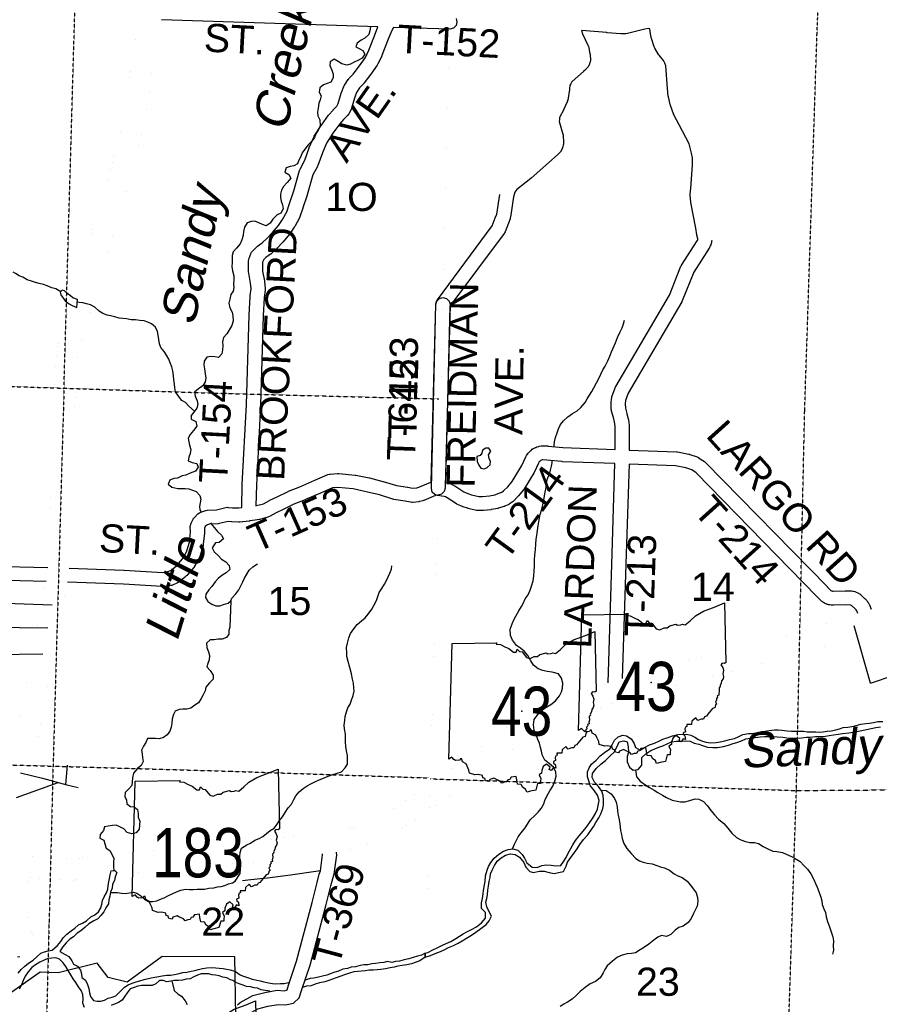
# Model space of a CAD drawing. Header units: feet. Extents: x 0 to 202804, y -79218 to 133300.
# Tile 21 of 27: x 107522 to 119730, y 17723 to 31714. Entities that reach past the tile are written whole.
import ezdxf
from ezdxf.enums import TextEntityAlignment as Align

# ---------------------------------------------------------------- set-up
doc = ezdxf.new("R2010")
doc.units = ezdxf.units.FT
doc.header["$MEASUREMENT"] = 0
doc.linetypes.add('HIDDEN2', pattern=[0.1875, 0.125, -0.0625])
doc.linetypes.add('PHANTOM', pattern=[2.5, 1.25, -0.25, 0.25, -0.25, 0.25, -0.25])
for name, color, linetype in [('61', 7, 'Continuous'), ('62', 7, 'Continuous'), ('COUNTY-LINE', 5, 'PHANTOM'), ('INCORPORATED', 3, 'Continuous'), ('RT-MKR', 7, 'Continuous'), ('SECTION', 8, 'HIDDEN2'), ('SECTION-TEXT', 8, 'Continuous'), ('STATE-FEDERAL', 2, 'Continuous'), ('STREET-RURAL', 14, 'Continuous'), ('TR-TEXT', 6, 'Continuous'), ('TWP-RD', 6, 'Continuous'), ('WATER-TEXT', 1, 'Continuous'), ('WATERWAY', 14, 'Continuous')]:
    doc.layers.add(name, color=color, linetype=linetype)
doc.styles.add('Arial', font='arial.ttf')

# ---------------------------------------------------------------- blocks, each defined once
blk = doc.blocks.new('SR2  _')
at = {"layer": '61', "color": 0, "linetype": 'Continuous'}
blk.add_lwpolyline([(-773, 884), (-219, 893), (-228, 876), (-175, 872), (-120, 842), (-73, 823), (-15, 777), (19, 778), (33, 815), (60, 786), (91, 781), (145, 713), (190, 698), (243, 722), (283, 725), (312, 749), (388, 768), (409, 756), (449, 759), (470, 768), (505, 760), (567, 812), (630, 873), (728, 931), (874, 985), (990, 1034), (1006, 294), (1006, 294), (989, 283), (963, 288), (945, 267), (967, 233), (977, 196), (968, 156), (977, 122), (971, 94), (954, 67), (949, 40), (934, 12), (936, -3), (922, -16), (924, -62), (918, -88), (920, -110), (898, -115), (903, -134), (889, -148), (892, -172), (876, -188), (892, -219), (879, -229), (869, -266), (841, -274), (785, -343), (765, -369), (742, -376), (730, -403), (703, -403), (661, -421), (634, -389), (587, -428), (582, -472), (522, -471), (524, -494), (511, -500), (499, -523), (506, -563), (478, -573), (481, -596), (499, -610), (507, -655), (478, -646), (453, -683), (428, -674), (437, -643), (394, -605), (354, -635), (334, -684), (333, -717), (304, -737), (323, -783), (319, -815), (320, -845), (283, -844), (260, -926), (260, -926), (195, -942), (151, -951), (135, -914), (103, -895), (82, -857), (36, -852), (25, -800), (20, -759), (-43, -769), (-61, -795), (-83, -801), (-96, -827), (-126, -829), (-159, -841), (-180, -816), (-234, -791), (-258, -778), (-308, -798), (-319, -822), (-359, -812), (-369, -785), (-393, -777), (-398, -748), (-450, -733), (-490, -739), (-559, -716), (-564, -679), (-588, -633), (-600, -602), (-644, -577), (-653, -540), (-667, -541), (-680, -556), (-729, -563), (-749, -548), (-776, -522), (-813, -543), (-813, -543), (-773, 884)], close=True, dxfattribs=at)
at = {"layer": '61', "color": 0}
blk.add_point((88, 48), dxfattribs=at)
at = {"layer": '62', "color": 0, "linetype": 'Continuous'}
blk.add_line((-813, -543), (-773, 884), dxfattribs=at)
for points in [[(-773, 884), (-219, 893), (-228, 876), (-175, 872), (-120, 842), (-73, 823), (-15, 777), (19, 778), (33, 815), (60, 786), (91, 781), (145, 713), (190, 698), (243, 722), (283, 725), (312, 749), (388, 768), (409, 756), (449, 759), (470, 768), (505, 760), (567, 812), (630, 873), (728, 931), (874, 985), (990, 1034), (1006, 294)], [(1006, 294), (989, 283), (963, 288), (945, 267), (967, 233), (977, 196), (968, 156), (977, 122), (971, 94), (954, 67), (949, 40), (934, 12), (936, -3), (922, -16), (924, -62), (918, -88), (920, -110), (898, -115), (903, -134), (889, -148), (892, -172), (876, -188), (892, -219), (879, -229), (869, -266), (841, -274), (785, -343), (765, -369), (742, -376), (730, -403), (703, -403), (661, -421), (634, -389), (587, -428), (582, -472), (522, -471), (524, -494), (511, -500), (499, -523), (506, -563), (478, -573), (481, -596), (499, -610), (507, -655), (478, -646), (453, -683), (428, -674), (437, -643), (394, -605), (354, -635), (334, -684), (333, -717), (304, -737), (323, -783), (319, -815), (320, -845), (283, -844), (260, -926)], [(260, -926), (195, -942), (151, -951), (135, -914), (103, -895), (82, -857), (36, -852), (25, -800), (20, -759), (-43, -769), (-61, -795), (-83, -801), (-96, -827), (-126, -829), (-159, -841), (-180, -816), (-234, -791), (-258, -778), (-308, -798), (-319, -822), (-359, -812), (-369, -785), (-393, -777), (-398, -748), (-450, -733), (-490, -739), (-559, -716), (-564, -679), (-588, -633), (-600, -602), (-644, -577), (-653, -540), (-667, -541), (-680, -556), (-729, -563), (-749, -548), (-776, -522), (-813, -543)]]:
    blk.add_lwpolyline(points, dxfattribs=at)
blk = doc.blocks.new('SR3  _')
at = {"layer": '61', "color": 0, "linetype": 'Continuous'}
blk.add_lwpolyline([(-794, 884), (-240, 893), (-249, 876), (-197, 872), (-141, 842), (-94, 823), (-37, 777), (-2, 778), (12, 815), (39, 786), (70, 781), (124, 713), (168, 698), (222, 722), (262, 725), (291, 749), (367, 768), (388, 756), (428, 759), (448, 768), (484, 760), (545, 812), (609, 873), (707, 931), (853, 985), (968, 1034), (985, 294), (985, 294), (968, 283), (941, 288), (924, 267), (946, 233), (956, 196), (947, 156), (956, 122), (950, 94), (933, 67), (927, 40), (913, 12), (914, -3), (901, -16), (903, -62), (896, -88), (899, -110), (877, -115), (882, -134), (868, -148), (871, -172), (855, -188), (870, -219), (858, -229), (848, -266), (820, -274), (763, -343), (744, -369), (721, -376), (709, -403), (681, -403), (640, -421), (613, -389), (566, -428), (560, -472), (501, -471), (503, -494), (490, -500), (478, -523), (485, -563), (457, -573), (460, -596), (478, -610), (486, -655), (456, -646), (432, -683), (407, -674), (415, -643), (373, -605), (333, -635), (312, -684), (312, -717), (282, -737), (301, -783), (298, -815), (299, -845), (261, -844), (239, -926), (239, -926), (174, -942), (129, -951), (114, -914), (81, -895), (61, -857), (15, -852), (4, -800), (-2, -759), (-65, -769), (-82, -795), (-104, -801), (-117, -827), (-148, -829), (-180, -841), (-202, -816), (-255, -791), (-279, -778), (-330, -798), (-340, -822), (-380, -812), (-390, -785), (-414, -777), (-419, -748), (-471, -733), (-511, -739), (-581, -716), (-585, -679), (-609, -633), (-621, -602), (-665, -577), (-674, -540), (-689, -541), (-701, -556), (-751, -563), (-770, -548), (-798, -522), (-834, -543), (-834, -543), (-794, 884)], close=True, dxfattribs=at)
at = {"layer": '61', "color": 0}
blk.add_point((63, 48), dxfattribs=at)
at = {"layer": '62', "color": 0, "linetype": 'Continuous'}
blk.add_line((-834, -543), (-794, 884), dxfattribs=at)
for points in [[(-794, 884), (-240, 893), (-249, 876), (-197, 872), (-141, 842), (-94, 823), (-37, 777), (-2, 778), (12, 815), (39, 786), (70, 781), (124, 713), (168, 698), (222, 722), (262, 725), (291, 749), (367, 768), (388, 756), (428, 759), (448, 768), (484, 760), (545, 812), (609, 873), (707, 931), (853, 985), (968, 1034), (985, 294)], [(985, 294), (968, 283), (941, 288), (924, 267), (946, 233), (956, 196), (947, 156), (956, 122), (950, 94), (933, 67), (927, 40), (913, 12), (914, -3), (901, -16), (903, -62), (896, -88), (899, -110), (877, -115), (882, -134), (868, -148), (871, -172), (855, -188), (870, -219), (858, -229), (848, -266), (820, -274), (763, -343), (744, -369), (721, -376), (709, -403), (681, -403), (640, -421), (613, -389), (566, -428), (560, -472), (501, -471), (503, -494), (490, -500), (478, -523), (485, -563), (457, -573), (460, -596), (478, -610), (486, -655), (456, -646), (432, -683), (407, -674), (415, -643), (373, -605), (333, -635), (312, -684), (312, -717), (282, -737), (301, -783), (298, -815), (299, -845), (261, -844), (239, -926)], [(239, -926), (174, -942), (129, -951), (114, -914), (81, -895), (61, -857), (15, -852), (4, -800), (-2, -759), (-65, -769), (-82, -795), (-104, -801), (-117, -827), (-148, -829), (-180, -841), (-202, -816), (-255, -791), (-279, -778), (-330, -798), (-340, -822), (-380, -812), (-390, -785), (-414, -777), (-419, -748), (-471, -733), (-511, -739), (-581, -716), (-585, -679), (-609, -633), (-621, -602), (-665, -577), (-674, -540), (-689, -541), (-701, -556), (-751, -563), (-770, -548), (-798, -522), (-834, -543)]]:
    blk.add_lwpolyline(points, dxfattribs=at)
blk = doc.blocks.new('SR2')
at = {"layer": '62', "color": 0, "linetype": 'Continuous'}
blk.add_line((-813, -543), (-773, 884), dxfattribs=at)
for points in [[(-773, 884), (-219, 893), (-228, 876), (-175, 872), (-120, 842), (-73, 823), (-15, 777), (19, 778), (33, 815), (60, 786), (91, 781), (145, 713), (190, 698), (243, 722), (283, 725), (312, 749), (388, 768), (409, 756), (449, 759), (470, 768), (505, 760), (567, 812), (630, 873), (728, 931), (874, 985), (990, 1034), (1006, 294)], [(1006, 294), (989, 283), (963, 288), (945, 267), (967, 233), (977, 196), (968, 156), (977, 122), (971, 94), (954, 67), (949, 40), (934, 12), (936, -3), (922, -16), (924, -62), (918, -88), (920, -110), (898, -115), (903, -134), (889, -148), (892, -172), (876, -188), (892, -219), (879, -229), (869, -266), (841, -274), (785, -343), (765, -369), (742, -376), (730, -403), (703, -403), (661, -421), (634, -389), (587, -428), (582, -472), (522, -471), (524, -494), (511, -500), (499, -523), (506, -563), (478, -573), (481, -596), (499, -610), (507, -655), (478, -646), (453, -683), (428, -674), (437, -643), (394, -605), (354, -635), (334, -684), (333, -717), (304, -737), (323, -783), (319, -815), (320, -845), (283, -844), (260, -926)], [(260, -926), (195, -942), (151, -951), (135, -914), (103, -895), (82, -857), (36, -852), (25, -800), (20, -759), (-43, -769), (-61, -795), (-83, -801), (-96, -827), (-126, -829), (-159, -841), (-180, -816), (-234, -791), (-258, -778), (-308, -798), (-319, -822), (-359, -812), (-369, -785), (-393, -777), (-398, -748), (-450, -733), (-490, -739), (-559, -716), (-564, -679), (-588, -633), (-600, -602), (-644, -577), (-653, -540), (-667, -541), (-680, -556), (-729, -563), (-749, -548), (-776, -522), (-813, -543)]]:
    blk.add_lwpolyline(points, dxfattribs=at)
at = {"layer": 'RT-MKR', "color": 0, "linetype": 'Continuous'}
blk.add_lwpolyline([(-773, 884), (-219, 893), (-228, 876), (-175, 872), (-120, 842), (-73, 823), (-15, 777), (19, 778), (33, 815), (60, 786), (91, 781), (145, 713), (190, 698), (243, 722), (283, 725), (312, 749), (388, 768), (409, 756), (449, 759), (470, 768), (505, 760), (567, 812), (630, 873), (728, 931), (874, 985), (990, 1034), (1006, 294), (1006, 294), (989, 283), (963, 288), (945, 267), (967, 233), (977, 196), (968, 156), (977, 122), (971, 94), (954, 67), (949, 40), (934, 12), (936, -3), (922, -16), (924, -62), (918, -88), (920, -110), (898, -115), (903, -134), (889, -148), (892, -172), (876, -188), (892, -219), (879, -229), (869, -266), (841, -274), (785, -343), (765, -369), (742, -376), (730, -403), (703, -403), (661, -421), (634, -389), (587, -428), (582, -472), (522, -471), (524, -494), (511, -500), (499, -523), (506, -563), (478, -573), (481, -596), (499, -610), (507, -655), (478, -646), (453, -683), (428, -674), (437, -643), (394, -605), (354, -635), (334, -684), (333, -717), (304, -737), (323, -783), (319, -815), (320, -845), (283, -844), (260, -926), (260, -926), (195, -942), (151, -951), (135, -914), (103, -895), (82, -857), (36, -852), (25, -800), (20, -759), (-43, -769), (-61, -795), (-83, -801), (-96, -827), (-126, -829), (-159, -841), (-180, -816), (-234, -791), (-258, -778), (-308, -798), (-319, -822), (-359, -812), (-369, -785), (-393, -777), (-398, -748), (-450, -733), (-490, -739), (-559, -716), (-564, -679), (-588, -633), (-600, -602), (-644, -577), (-653, -540), (-667, -541), (-680, -556), (-729, -563), (-749, -548), (-776, -522), (-813, -543), (-813, -543), (-773, 884)], close=True, dxfattribs=at)
at = {"layer": 'RT-MKR', "color": 0}
blk.add_point((88, 48), dxfattribs=at)

msp = doc.modelspace()

# ---------------------------------------------------------------- linework, layer by layer
at = {"layer": 'COUNTY-LINE', "const_width": 0.04, "flags": 128}
for points in [[(81256, 10685), (84217, 10644), (88211, 10614), (91817, 10612), (91817, 10612), (96563, 10542), (100161, 10490), (103226, 10473), (106485, 10429), (109548, 10413), (110697, 10405), (113037, 10393), (113037, 10393), (113142, 13755), (113142, 13755), (113210, 15931), (113446, 24160), (113692, 34091), (113770, 37023), (113770, 37023), (124395, 36690), (124451, 39212), (124451, 39212), (128703, 39218), (134010, 39198), (139719, 39172), (144933, 39160), (148816, 39181), (155366, 39206), (155366, 39206), (158658, 39232), (170543, 39245), (179584, 39344), (181100, 39362), (181100, 39362), (183377, 39388), (186475, 39412), (186475, 39412), (189805, 39452), (191951, 39444), (197236, 39548), (202510, 39649)], [(0, 3181), (6697, 4260), (11656, 5063), (19717, 6365), (19717, 6365), (26451, 7410), (26451, 7410), (30171, 7985), (38972, 9411), (38972, 9411), (41329, 9792), (45664, 10441), (48836, 10923), (49821, 11061), (50324, 11418), (51095, 12961), (51419, 13755), (51419, 13755), (51923, 14993), (52295, 15498), (52822, 15558), (53347, 15445), (53856, 15393), (54375, 15143), (54881, 15001), (55402, 14981), (56999, 14451), (57510, 14364), (58018, 14336), (58521, 14144), (59028, 13742), (59028, 13742), (59381, 13235), (59308, 12719), (58798, 12427), (58281, 12315), (57774, 12142), (56754, 11316), (56244, 11031), (55938, 10777), (59629, 10733), (59629, 10733), (63670, 10735), (65641, 10735), (65641, 10735), (66736, 10734), (76601, 10718), (79757, 10706), (84217, 10644), (88211, 10614), (91817, 10612), (91817, 10612), (96563, 10542), (100161, 10490), (103226, 10473), (106485, 10429), (109548, 10413), (110697, 10405), (113037, 10393), (113037, 10393), (113142, 13755), (113142, 13755), (113210, 15931), (113446, 24160), (113692, 34091), (113770, 37023), (113770, 37023), (124395, 36690), (124451, 39212), (124451, 39212), (128703, 39218), (134010, 39198), (139719, 39172), (144933, 39160), (148816, 39181), (155366, 39206), (155366, 39206), (158658, 39232), (165930, 39240)]]:
    msp.add_lwpolyline(points, dxfattribs=at)
at = {"layer": 'INCORPORATED', "linetype": 'Continuous'}
msp.add_lwpolyline([(110591, 17554), (110578, 18397), (110578, 18397), (109546, 18404), (109049, 18036), (108779, 18103), (108624, 18308), (108070, 18168), (107814, 18180), (107814, 18180), (107148, 17717)], dxfattribs=at)
at = {"layer": 'SECTION'}
for points in [[(108151, 26478), (108305, 31841), (108481, 37218), (108741, 46627), (108740, 46595), (108766, 47972)], [(117419, -37235), (117479, -31858), (117549, -26532), (117625, -21131), (117697, -21132), (117814, -15735), (117952, -10458), (118031, -5137), (118151, 145), (118087, 1222), (118087, 1190), (118151, 5428), (118151, 5428), (118229, 10327), (118229, 10327), (118378, 15453), (118378, 15442), (118552, 20765), (118552, 20777), (118670, 26154), (118670, 26154), (118845, 31501), (118845, 31501), (119063, 36857)], [(97698, 26826), (103028, 26645), (110467, 26402), (110434, 26403), (113473, 26326)], [(108151, 26478), (107995, 21094), (107858, 15740)], [(65286, 22328), (70679, 22207), (75858, 22073), (75851, 22073), (81371, 21918), (86748, 21761), (92245, 21554), (97540, 21384), (102871, 21254), (107996, 21107)], [(107996, 21107), (110544, 21034), (110544, 21034), (113331, 20940)], [(113353, 20927), (118546, 20761), (118546, 20761), (123827, 20797), (123827, 20797), (128861, 20789), (128873, 20789), (134125, 20731), (134102, 20719), (139389, 20635), (139400, 20646), (144715, 20556), (145226, 20556), (150037, 20423), (150037, 20434), (155337, 20300)], [(107941, 18997), (107924, 18338)]]:
    msp.add_lwpolyline(points, dxfattribs=at)
at = {"layer": 'STATE-FEDERAL', "linetype": 'Continuous', "const_width": 0.05}
for points in [[(107923, 23929), (107958, 24736), (108005, 26237), (108026, 26792), (108062, 27093), (108292, 27826), (108487, 28514), (108771, 29436), (108936, 30064), (109016, 30420), (109117, 31095), (109196, 31580), (109231, 31718)], [(108223, 23919), (108258, 24725), (108305, 26227), (108326, 26768), (108357, 27029), (108580, 27741), (108774, 28429), (109059, 29354), (109228, 29993), (109311, 30365), (109414, 31048), (109491, 31519), (109538, 31710)], [(107488, 21579), (107528, 21784), (107702, 22728), (107836, 23433), (107897, 23729)], [(107626, 20637), (107683, 21012), (107822, 21728), (107997, 22672), (108131, 23375), (108201, 23720)], [(113242, 20786), (113193, 20739), (113080, 20664), (112832, 20508), (112499, 20336), (112255, 20235), (112055, 20189), (111811, 20160), (111549, 20117), (111231, 20083), (110885, 20048), (110708, 20031), (110551, 20021), (108809, 19854), (108254, 19785), (107655, 19827)], [(107655, 19827), (107645, 20083), (107635, 20336), (107628, 20650)], [(113450, 20570), (113381, 20504), (113243, 20412), (112981, 20247), (112626, 20064), (112346, 19948), (112106, 19893), (112022, 19883)], [(111823, 19858), (111589, 19820), (111262, 19785), (110915, 19749), (110731, 19732), (110575, 19722), (108842, 19556), (108262, 19484), (107654, 19526)], [(107980, 18172), (107895, 18322), (107768, 18581), (107679, 18781), (107658, 18914), (107635, 19066), (107654, 19526)], [(107683, 18088), (107630, 18181), (107523, 18398)], [(108448, 17171), (108404, 17433), (108302, 17432), (108234, 17449), (108163, 17497), (107957, 17908), (107806, 18174)]]:
    msp.add_lwpolyline(points, dxfattribs=at)
at = {"layer": 'STATE-FEDERAL', "color": 2, "linetype": 'Continuous', "const_width": 0.05}
for points in [[(126315, 24925), (124018, 24418), (118696, 22731), (117362, 22386), (116048, 22033), (115447, 21816), (114914, 21596), (114633, 21429), (114133, 21055), (113433, 20556)], [(119425, 23277), (118613, 23019), (117285, 22676), (116079, 22352)], [(115877, 22290), (115338, 22096), (114779, 21865), (114466, 21678), (113956, 21297), (113259, 20800)]]:
    msp.add_lwpolyline(points, dxfattribs=at)
at = {"layer": 'STATE-FEDERAL', "linetype": 'Continuous'}
for points in [[(115987, 22327, 0.05, 0.05, 0), (115958, 22319, 0.05, 0.05, 0), (115338, 22096, 0.05, 0.05, 0), (114779, 21865, 0.05, 0.05, 0), (114466, 21678, 0.05, 0.05, 0), (113956, 21297, 0.05, 0.05, 0), (113259, 20800, 0.05, 0.05, 0)], [(116064, 22037, 0.05, 0.05, 0), (116048, 22033, 0.05, 0.05, 0), (115447, 21816, 0.05, 0.05, 0), (114914, 21596, 0.05, 0.05, 0), (114633, 21429, 0.05, 0.05, 0), (114133, 21055, 0.05, 0.05, 0), (113433, 20556, 0.05, 0.05, 0)]]:
    msp.add_lwpolyline(points, format="xyseb", dxfattribs=at)
at = {"layer": 'STATE-FEDERAL', "color": 2, "linetype": 'Continuous'}
for points in [[(113242, 20786, 0.05, 0.05, 0), (113193, 20739, 0.05, 0.05, 0), (113080, 20664, 0.05, 0.05, 0), (112832, 20508, 0.05, 0.05, 0), (112499, 20336, 0.05, 0.05, 0), (112255, 20235, 0.05, 0.05, 0), (112055, 20189, 0.05, 0.05, 0), (111811, 20160, 0.05, 0.05, 0), (111549, 20117, 0.05, 0.05, 0), (111231, 20083, 0.05, 0.05, 0), (110885, 20048, 0.05, 0.05, 0), (110708, 20031, 0.05, 0.05, 0), (110644, 20027, 0.05, 0.05, 0)], [(113450, 20570, 0.05, 0.05, 0), (113381, 20504, 0.05, 0.05, 0), (113243, 20412, 0.05, 0.05, 0), (112981, 20247, 0.05, 0.05, 0), (112626, 20064, 0.05, 0.05, 0), (112346, 19948, 0.05, 0.05, 0), (112106, 19893, 0.05, 0.05, 0), (111853, 19863, 0.05, 0.05, 0), (111589, 19820, 0.05, 0.05, 0), (111262, 19785, 0.05, 0.05, 0), (110915, 19749, 0.05, 0.05, 0), (110731, 19732, 0.05, 0.05, 0), (110661, 19727, 0.05, 0.05, 0)]]:
    msp.add_lwpolyline(points, format="xyseb", dxfattribs=at)
at = {"layer": 'STREET-RURAL'}
for points in [[(107054, 23434), (107983, 23401)], [(119607, 22286), (119375, 23102)], [(107110, 23082), (107920, 23071)], [(119607, 22286), (121214, 22832)], [(107178, 22692), (107850, 22703)], [(107531, 21011), (107846, 20934), (108190, 20842), (108350, 20803)], [(108178, 20845), (108200, 21123)], [(107478, 20660), (108067, 20875)], [(111782, 19619), (111762, 19616), (111368, 19560), (111040, 19514), (110893, 19502), (110760, 19486), (110684, 19477)]]:
    msp.add_lwpolyline(points, dxfattribs=at)
at = {"layer": 'TWP-RD', "linetype": 'Continuous'}
for points in [[(112045, 30521), (112088, 30671), (112090, 30677), (112091, 30680), (112123, 30764), (112130, 30777), (112134, 30783), (112188, 30864), (112191, 30866), (112198, 30876), (112258, 30939), (112346, 31057), (112431, 31177), (112481, 31283), (112561, 31485), (112561, 31485), (112610, 31612), (109538, 31710)], [(113719, 31730), (113732, 31680), (113719, 31630), (113682, 31593), (113632, 31580), (113629, 31580), (112830, 31605), (112801, 31551), (112747, 31413), (112747, 31412), (112747, 31412), (112666, 31206), (112663, 31201), (112663, 31200), (112608, 31084), (112604, 31076), (112599, 31069), (112509, 30941), (112508, 30940), (112507, 30939), (112414, 30815)], [(112414, 30815), (112412, 30812), (112407, 30806), (112349, 30745), (112306, 30680), (112279, 30612), (112235, 30456), (112228, 30439), (112227, 30437), (112196, 30377), (112194, 30374), (112179, 30354), (112121, 30295), (112067, 30235), (111971, 30100), (111878, 29957), (111820, 29821), (111755, 29642), (111750, 29631), (111749, 29630), (111686, 29508), (111605, 29226), (111604, 29224), (111604, 29222), (111543, 29039), (111543, 29039), (111543, 29038), (111500, 28912), (111494, 28898), (111494, 28897), (111427, 28774), (111425, 28771), (111422, 28766), (111360, 28673), (111359, 28672), (111353, 28664), (111262, 28556), (111260, 28555), (111257, 28551), (111173, 28464), (111171, 28462), (111170, 28460), (111097, 28391), (111087, 28384), (111085, 28382), (111019, 28336), (110987, 28304), (110972, 28267), (110972, 28142), (110998, 28005), (110999, 27998), (111000, 27996), (111010, 27896), (111010, 27886), (111009, 27870), (110993, 27767), (110980, 27506), (110941, 26239), (110941, 26239), (110941, 26237), (110883, 25102), (110876, 24807), (110885, 24809), (110983, 24835), (111070, 24883), (111070, 24883), (111075, 24886), (111177, 24934), (111333, 25011), (111334, 25011), (111340, 25014), (111501, 25078), (111712, 25170), (111712, 25170), (111713, 25171), (111899, 25251), (111918, 25254), (111931, 25258), (112034, 25267), (112042, 25267), (112052, 25267), (112285, 25244), (112287, 25243), (112296, 25243), (112485, 25202), (112487, 25202), (112489, 25202), (112681, 25154), (112684, 25152), (112686, 25152), (112872, 25094), (113027, 25070), (113029, 25070), (113032, 25069), (113098, 25056), (113160, 25063), (113192, 25071), (113362, 25142), (113364, 25142), (113433, 27669), (113446, 27716)], [(108223, 23919), (109003, 23892), (109003, 23892), (109006, 23891), (109548, 23860), (109616, 23866), (109671, 23890), (109748, 23952), (109835, 24054), (109892, 24154), (109931, 24289), (109946, 24431), (109944, 24510), (109944, 24513), (109955, 24558), (109984, 24615), (109986, 24619), (110002, 24640), (110053, 24691), (110074, 24707), (110093, 24716), (110164, 24739), (110185, 24743), (110190, 24744), (110319, 24751), (110450, 24782), (110473, 24785), (110481, 24784), (110545, 24779), (110636, 24776), (110675, 24780), (110683, 25109), (110683, 25109), (110683, 25111), (110742, 26246), (110780, 27513), (110780, 27513), (110780, 27515), (110793, 27782), (110793, 27783), (110794, 27793), (110810, 27889), (110801, 27971), (110774, 28114), (110772, 28132), (110772, 28132), (110772, 28133), (110772, 28133), (110772, 28133), (110772, 28287), (110772, 28287), (110779, 28326), (110810, 28399), (110816, 28410), (110831, 28431), (110883, 28483), (110894, 28492), (110897, 28495), (110965, 28542), (111031, 28604), (111111, 28688), (111197, 28789), (111253, 28873), (111314, 28985), (111354, 29102), (111354, 29103), (111413, 29283), (111496, 29573), (111503, 29589), (111504, 29592), (111569, 29717), (111633, 29892), (111635, 29895), (111635, 29896), (111697, 30043), (111702, 30054), (111705, 30059), (111805, 30211), (111805, 30212), (111807, 30215), (111907, 30355), (111909, 30357), (111914, 30363), (111973, 30430), (111975, 30431), (111976, 30434), (112026, 30484), (112045, 30521)], [(113446, 27716), (113483, 27752), (113533, 27766), (113583, 27752), (113620, 27716), (113633, 27666), (113633, 27663), (113563, 25079), (113563, 25079), (113562, 25058), (113549, 25010), (113512, 24974), (113479, 24962), (113429, 24953), (113262, 24884), (113258, 24883), (113249, 24879), (113204, 24868), (113194, 24866), (113190, 24865), (113104, 24855), (113093, 24855), (113073, 24857), (112994, 24873), (112834, 24898), (112828, 24900), (112819, 24901), (112630, 24960), (112442, 25007), (112260, 25046), (112042, 25067), (111963, 25060), (111792, 24987), (111792, 24987), (111580, 24894), (111580, 24894), (111577, 24893), (111417, 24829), (111264, 24754), (111264, 24754), (111263, 24754), (111164, 24707), (111069, 24654), (111068, 24654), (111047, 24645), (110932, 24614), (110925, 24613), (110921, 24612), (110866, 24604), (110790, 24591), (110784, 24590), (110783, 24590), (110650, 24576), (110639, 24575), (110636, 24576), (110536, 24579), (110535, 24579), (110531, 24580), (110481, 24584), (110357, 24554), (110341, 24552), (110339, 24552), (110214, 24545), (110178, 24533), (110155, 24510), (110145, 24490), (110146, 24429), (110146, 24426), (110145, 24416), (110129, 24259), (110127, 24254), (110126, 24242), (110081, 24087), (110072, 24065), (110072, 24065), (110071, 24064), (110071, 24064), (110071, 24064), (110004, 23947), (110004, 23946), (109993, 23931), (109894, 23815), (109886, 23809), (109880, 23802), (109786, 23726), (109773, 23717), (109763, 23712), (109682, 23676), (109664, 23673), (109650, 23668), (109558, 23660), (109550, 23660), (109544, 23660), (108995, 23692), (108201, 23720)], [(107119, 23951), (107923, 23929)], [(107897, 23729), (107153, 23750)], [(111941, 19407), (111968, 19513), (111990, 19571), (112008, 19710), (112025, 19840), (112022, 19883)], [(111748, 19456), (111777, 19573), (111795, 19620), (111810, 19735), (111824, 19847), (111823, 19859)], [(110617, 17717), (110653, 17748), (110831, 17846), (111005, 17890), (111179, 17922), (111279, 17916), (111313, 17924), (111318, 17928), (111338, 17995), (111453, 18338), (111675, 19171), (111748, 19456)], [(110747, 17565), (110767, 17582), (110906, 17658), (111048, 17695), (111192, 17721), (111296, 17715), (111409, 17741), (111493, 17817), (111529, 17933), (111645, 18281), (111868, 19121), (111941, 19407)], [(107523, 18398), (107489, 18393)]]:
    msp.add_lwpolyline(points, dxfattribs=at)
at = {"layer": 'TWP-RD'}
for points in [[(116533, 31328), (116499, 31432), (116498, 31438), (116495, 31444), (116482, 31514), (116482, 31517), (116481, 31518), (116471, 31586), (116453, 31587), (116398, 31577), (116212, 31531), (116212, 31530), (116211, 31530), (116155, 31517), (116132, 31514), (116131, 31514), (116067, 31515), (116067, 31515), (116061, 31515), (115863, 31529), (115862, 31529), (115861, 31530), (115501, 31560), (115513, 31512), (115592, 31351), (115593, 31347), (115599, 31332), (115609, 31290), (115610, 31284), (115611, 31281), (115616, 31251), (115623, 31217), (115625, 31201), (115625, 31199), (115627, 31159), (115627, 31155), (115626, 31140), (115622, 31115), (115618, 31103), (115616, 31092), (115607, 31069), (115601, 31057), (115593, 31045), (115573, 31020), (115568, 31016), (115562, 31008), (115530, 30979), (115530, 30979), (115529, 30979), (115368, 30836), (115363, 30830), (115347, 30804), (115335, 30783), (115335, 30782), (115331, 30729), (115331, 30728), (115330, 30720), (115305, 30571), (115299, 30555), (115297, 30546), (115250, 30441), (115248, 30438), (115248, 30438), (115190, 30322), (115189, 30319), (115186, 30297), (115185, 30266), (115238, 30071), (115240, 30057), (115241, 30053), (115247, 29987), (115247, 29979), (115246, 29967), (115244, 29946), (115243, 29942), (115242, 29934), (115235, 29906), (115226, 29884), (115226, 29881), (115206, 29845), (115205, 29843), (115193, 29826), (115170, 29801), (115165, 29797), (115161, 29792), (114786, 29462), (114783, 29460), (114782, 29459), (114582, 29299), (114555, 29263), (114536, 29195), (114493, 28908), (114489, 28897), (114487, 28886), (114462, 28824), (114462, 28824), (114415, 28701), (114408, 28687), (114402, 28678), (113632, 27641), (113570, 25138)], [(113885, 24980), (113938, 24964), (114042, 24940), (114093, 24940), (114192, 24950), (114269, 24964), (114333, 24984), (114369, 25000), (114393, 25017), (114455, 25078), (114515, 25150), (114653, 25378), (114710, 25504), (114715, 25513), (114720, 25522), (114745, 25556), (114749, 25559), (114757, 25569), (114779, 25590), (114782, 25592), (114784, 25594), (114802, 25609), (114816, 25619), (114821, 25622), (114848, 25636), (114851, 25636), (114865, 25642), (114891, 25650), (114896, 25651), (114900, 25653), (114926, 25658), (114945, 25660), (114949, 25660), (115019, 25657), (115020, 25657), (115026, 25656), (115237, 25633), (115978, 25606), (115978, 25935), (115970, 25998), (115953, 26062), (115927, 26151), (115925, 26170), (115924, 26174), (115920, 26252), (115920, 26257), (115920, 26267), (115927, 26333), (115930, 26341), (115932, 26357), (115978, 26484), (115985, 26500), (115986, 26501), (116748, 27801), (116913, 28211), (116919, 28223), (116921, 28228), (117143, 28570), (117146, 28576), (117151, 28592), (117151, 28595), (117151, 28602), (117140, 28654), (117140, 28655), (117140, 28656), (117122, 28751), (117122, 28751), (117055, 29114), (117055, 29122), (117054, 29124), (117046, 29216), (117046, 29225), (117046, 29234), (117054, 29321), (117079, 29649), (117077, 29752), (117062, 29817), (117028, 29950), (116886, 30221), (116886, 30221), (116811, 30362), (116811, 30363), (116805, 30375), (116763, 30495), (116762, 30500), (116759, 30507), (116735, 30616), (116734, 30624), (116733, 30627), (116721, 30735), (116721, 30738), (116721, 30738), (116697, 31060), (116685, 31097), (116663, 31135), (116604, 31208), (116596, 31218), (116596, 31219), (116542, 31308), (116541, 31310), (116533, 31328)], [(113368, 25052), (113368, 25055), (113433, 27677), (113447, 27725), (113453, 27734), (114233, 28786), (114276, 28896), (114276, 28897), (114276, 28897), (114297, 28949), (114339, 29231)], [(117350, 28578), (117348, 28561), (117347, 28557), (117346, 28547), (117337, 28514), (117330, 28499), (117330, 28495), (117320, 28476), (117317, 28471), (117314, 28466), (117094, 28127), (116930, 27719), (116924, 27707), (116924, 27706), (116163, 26408), (116125, 26301), (116120, 26254), (116123, 26195), (116145, 26117), (116145, 26116), (116146, 26115), (116165, 26043), (116166, 26034), (116168, 26030), (116178, 25954), (116178, 25941), (116178, 25941), (116178, 25598), (116848, 25573), (116850, 25573), (116863, 25572), (117026, 25541), (117033, 25538), (117040, 25537), (117143, 25501), (117160, 25493), (117164, 25490), (117246, 25438), (117248, 25435), (117263, 25424), (118988, 23659), (118989, 23658), (118990, 23657), (119031, 23612), (119039, 23605), (119043, 23602), (119049, 23599), (119052, 23597), (119056, 23596), (119066, 23595), (119076, 23595), (119243, 23598), (119245, 23598), (119247, 23598), (119325, 23596), (119326, 23596), (119334, 23596), (119352, 23593), (119355, 23593), (119363, 23592), (119380, 23588), (119394, 23582), (119401, 23581), (119427, 23569), (119435, 23565), (119438, 23562), (119449, 23555), (119451, 23554), (119464, 23544), (119521, 23491), (119522, 23489), (119524, 23488), (119552, 23460), (119563, 23444), (119565, 23443), (119583, 23413), (119584, 23411), (119590, 23399), (119616, 23337)], [(115877, 22290), (115937, 24131), (115937, 24131), (115976, 25406), (115226, 25433), (115226, 25434), (115219, 25434), (115008, 25457), (114953, 25459), (114944, 25458), (114931, 25453), (114921, 25449), (114915, 25443), (114901, 25430), (114888, 25412), (114833, 25290), (114828, 25281), (114827, 25279), (114682, 25040), (114681, 25039), (114673, 25027), (114605, 24946), (114602, 24943), (114598, 24939), (114528, 24869), (114518, 24862), (114515, 24859), (114475, 24831), (114468, 24826), (114458, 24821), (114408, 24799), (114405, 24798), (114398, 24795), (114323, 24772), (114317, 24771), (114311, 24769), (114224, 24752), (114217, 24752), (114215, 24751), (114107, 24741), (114099, 24741), (114099, 24741), (114033, 24740), (114031, 24740), (114009, 24742), (113890, 24770), (113887, 24771), (113883, 24772), (113821, 24791), (113812, 24794), (113809, 24795), (113741, 24825), (113731, 24830), (113727, 24833), (113593, 24919), (113569, 24934), (113551, 24939), (113453, 24953), (113418, 24966), (113381, 25002), (113368, 25052)], [(119028, 23398), (119027, 23399), (119024, 23399), (119010, 23401), (119002, 23404), (118993, 23406), (118981, 23410), (118974, 23413), (118972, 23414), (118959, 23420), (118952, 23423), (118951, 23424), (118938, 23432), (118938, 23432), (118938, 23432), (118937, 23432), (118937, 23432), (118929, 23437), (118917, 23446), (118916, 23448), (118909, 23452), (118894, 23466), (118891, 23470), (118887, 23473), (118844, 23520), (117128, 25276), (117066, 25316), (116981, 25346), (116833, 25374), (116175, 25398), (116137, 24125), (116137, 24125), (116137, 24125), (116079, 22352)], [(113570, 25138), (113587, 25135), (113591, 25134), (113598, 25133), (113628, 25125), (113635, 25122), (113639, 25121), (113649, 25117), (113662, 25111), (113663, 25111), (113696, 25091), (113696, 25091), (113696, 25091), (113697, 25091), (113697, 25091), (113700, 25089), (113829, 25005), (113885, 24980)], [(119425, 23277), (119409, 23315), (119400, 23328), (119383, 23347), (119335, 23391), (119327, 23395), (119324, 23395), (119316, 23396), (119245, 23398), (119079, 23395), (119077, 23395), (119075, 23395), (119057, 23395), (119057, 23395), (119046, 23396), (119028, 23398)]]:
    msp.add_lwpolyline(points, dxfattribs=at)
at = {"layer": 'WATERWAY'}
msp.add_line((113282, 18449), (113280, 18395), dxfattribs=at)
for points in [[(112506, 31616), (112495, 31556), (112480, 31505), (112424, 31453), (112369, 31424), (112313, 31379), (112294, 31327), (112344, 31304), (112397, 31276), (112425, 31224), (112386, 31168), (112333, 31137), (112273, 31112), (112219, 31082), (112168, 31067), (112099, 31087), (112047, 31122), (111989, 31151), (111931, 31117), (111928, 31063), (111955, 30997), (111973, 30939), (111974, 30889), (111939, 30824), (111835, 30787), (111782, 30747), (111775, 30682), (111801, 30631), (111790, 30576), (111771, 30526), (111762, 30456), (111750, 30398), (111755, 30348), (111782, 30292), (111791, 30204), (111766, 30154), (111728, 30093), (111709, 30041), (111670, 29988), (111620, 29936), (111573, 29875), (111532, 29821), (111513, 29770), (111485, 29716), (111468, 29664), (111416, 29639), (111361, 29626), (111307, 29610), (111288, 29549), (111342, 29516), (111373, 29460), (111373, 29460), (111322, 29400), (111268, 29345), (111241, 29291), (111226, 29236), (111224, 29186), (111237, 29134), (111254, 29082), (111264, 29026), (111229, 28966), (111178, 28939), (111118, 28881), (111079, 28822), (111022, 28785), (110971, 28805), (110919, 28826), (110863, 28852), (110807, 28845), (110753, 28825), (110714, 28768), (110701, 28704), (110694, 28646), (110676, 28585), (110653, 28531), (110600, 28468), (110555, 28414), (110539, 28364), (110539, 28265), (110535, 28205), (110546, 28143), (110561, 28075), (110562, 28015), (110557, 27959), (110563, 27909), (110552, 27857), (110519, 27807), (110505, 27744), (110490, 27684), (110507, 27620), (110540, 27560), (110550, 27508), (110553, 27436), (110536, 27370), (110462, 27252)], [(108105, 27849), (108034, 27888), (107977, 27906), (107911, 27933), (107861, 27949), (107796, 27966), (107746, 27980), (107689, 27997), (107627, 28019), (107568, 28054), (107514, 28076), (107464, 28108), (107431, 28125)], [(108344, 27740), (108278, 27762), (108241, 27792), (108193, 27827), (108160, 27861), (108124, 27869), (108098, 27842), (108105, 27804), (108166, 27717), (108224, 27675), (108267, 27651), (108333, 27624)], [(108333, 27624), (108344, 27740)], [(110002, 26149), (109925, 26222), (109878, 26276), (109826, 26303), (109775, 26363), (109736, 26427), (109724, 26481), (109719, 26533), (109712, 26603), (109706, 26655), (109695, 26723), (109684, 26779), (109660, 26839), (109639, 26891), (109607, 26947), (109572, 27001), (109527, 27055), (109505, 27107), (109498, 27171), (109487, 27233), (109479, 27283), (109452, 27347), (109395, 27393), (109341, 27416), (109289, 27434), (109228, 27439), (109166, 27451), (109106, 27448), (109039, 27462), (108987, 27469), (108933, 27475), (108871, 27492), (108812, 27508), (108762, 27517), (108704, 27539), (108651, 27573), (108590, 27628), (108528, 27660), (108469, 27677), (108417, 27689), (108367, 27696), (108341, 27701)], [(115113, 25656), (115114, 25663), (115119, 25717), (115132, 25775), (115153, 25842), (115174, 25900), (115204, 25961), (115243, 26014), (115243, 26014), (115304, 26071), (115371, 26118), (115440, 26155), (115491, 26204), (115552, 26275), (115583, 26326), (115614, 26380), (115645, 26431), (115674, 26481), (115715, 26554), (115745, 26617), (115774, 26679), (115805, 26738), (115836, 26792), (115873, 26867), (115901, 26932), (115928, 26994), (115982, 27121), (116014, 27200), (116043, 27268), (116076, 27335), (116097, 27391), (116112, 27442)], [(110462, 27252), (110417, 27199), (110403, 27135), (110406, 27081), (110403, 27022), (110391, 26966), (110347, 26916), (110293, 26921), (110235, 26927), (110181, 26920), (110141, 26864), (110138, 26808), (110144, 26751), (110157, 26683), (110164, 26621), (110158, 26567), (110121, 26513), (110063, 26470), (110005, 26419), (110014, 26363), (110040, 26299), (110051, 26245), (110039, 26195), (109994, 26138), (109958, 26088), (109957, 26038), (110021, 26004), (110038, 25938), (109992, 25876), (109943, 25819), (109913, 25769), (109926, 25717), (109934, 25667), (109953, 25607), (109942, 25550), (109922, 25498), (109916, 25444), (109973, 25424), (110037, 25409), (110056, 25357), (110018, 25298), (109942, 25272), (109882, 25243), (109830, 25230), (109764, 25198), (109710, 25195), (109656, 25169), (109629, 25114), (109683, 25069), (109766, 25053), (109822, 25050), (109872, 25052), (109922, 25049), (109975, 25027), (110029, 25012), (110082, 24954), (110092, 24900), (110087, 24850), (110077, 24797), (110078, 24747), (110096, 24727)], [(114142, 25342), (114163, 25352), (114203, 25388), (114210, 25434), (114187, 25478), (114182, 25530), (114211, 25582), (114183, 25624), (114141, 25627), (114093, 25596), (114086, 25554), (114059, 25520), (114015, 25505)], [(114015, 25505), (114018, 25435), (114043, 25382), (114072, 25340), (114120, 25331), (114142, 25342)], [(114521, 19930), (114548, 19998), (114573, 20048), (114602, 20105), (114643, 20159), (114699, 20230), (114732, 20283), (114773, 20344), (114836, 20407), (114887, 20452), (114928, 20503), (114965, 20571), (114978, 20621), (115012, 20688), (115049, 20755), (115092, 20822), (115122, 20894), (115139, 20965), (115136, 21020), (115105, 21094), (115042, 21143), (114980, 21190), (114942, 21267), (114931, 21321), (114918, 21373), (114903, 21433), (114879, 21488), (114857, 21554), (114828, 21620), (114817, 21693), (114826, 21768), (114869, 21828), (114911, 21879), (114986, 21936), (115063, 21984), (115130, 22037), (115187, 22104), (115218, 22163), (115231, 22217), (115235, 22285), (115218, 22357), (115173, 22420), (115083, 22442), (115015, 22453), (114951, 22468), (114885, 22489), (114818, 22540), (114781, 22605), (114740, 22679), (114687, 22740), (114632, 22783), (114576, 22822), (114522, 22895), (114491, 22965), (114488, 23053), (114518, 23131), (114541, 23188), (114566, 23240), (114609, 23313), (114646, 23374), (114675, 23428), (114702, 23485), (114742, 23541), (114773, 23610), (114792, 23664), (114815, 23739), (114823, 23811), (114828, 23877), (114831, 23947), (114833, 24041), (114838, 24107), (114849, 24186), (114853, 24260), (114856, 24334), (114865, 24384), (114876, 24456), (114887, 24524), (114901, 24605), (114914, 24681), (114931, 24745), (114949, 24820), (114964, 24888), (114975, 24946), (114986, 25002), (114997, 25065), (115004, 25115), (115015, 25181), (115045, 25262), (115060, 25314), (115073, 25368), (115082, 25418), (115084, 25447)], [(110230, 24565), (110261, 24526), (110332, 24439), (110387, 24387), (110415, 24335), (110355, 24284), (110301, 24278), (110254, 24209), (110285, 24151), (110339, 24102), (110390, 24048), (110447, 24010), (110495, 23959), (110508, 23901), (110454, 23852), (110394, 23815), (110342, 23775), (110299, 23724), (110251, 23662), (110206, 23611), (110164, 23553), (110159, 23502), (110193, 23447), (110250, 23411), (110306, 23383), (110366, 23384), (110418, 23402), (110484, 23425), (110522, 23454), (110535, 23494)], [(110535, 23494), (110592, 23555), (110634, 23614), (110663, 23670), (110690, 23728), (110716, 23779), (110747, 23835), (110782, 23890), (110835, 23940), (110897, 23981), (110900, 23983)], [(110581, 19475), (110655, 19584), (110658, 19642), (110657, 19702), (110653, 19762), (110648, 19824), (110653, 19880), (110674, 19942), (110746, 19987), (110801, 20012), (110859, 20053), (110924, 20081), (110976, 20106), (111029, 20151), (111081, 20191), (111134, 20228), (111177, 20282), (111211, 20333), (111254, 20389), (111291, 20448), (111334, 20517), (111382, 20567), (111415, 20632), (111442, 20686), (111489, 20741), (111547, 20791), (111604, 20826), (111656, 20854), (111715, 20885), (111773, 20912), (111835, 20935), (111904, 20965), (111968, 20988), (112029, 21007), (112091, 21027), (112142, 21082), (112178, 21137), (112179, 21197), (112176, 21259), (112165, 21325), (112154, 21387), (112150, 21451), (112149, 21507), (112150, 21563), (112135, 21637), (112131, 21691), (112140, 21755), (112145, 21813), (112164, 21880), (112184, 21936), (112213, 21988), (112232, 22043), (112259, 22109), (112272, 22171), (112268, 22221), (112261, 22287), (112248, 22345), (112233, 22421), (112210, 22509), (112185, 22593), (112170, 22663), (112166, 22719), (112163, 22791), (112176, 22855), (112195, 22929), (112220, 22994), (112265, 23058), (112316, 23121), (112376, 23174), (112427, 23214), (112472, 23269), (112525, 23336), (112551, 23392), (112588, 23460), (112607, 23517), (112626, 23575), (112664, 23632), (112701, 23692), (112732, 23744), (112753, 23799), (112779, 23851), (112802, 23905), (112807, 23952)], [(110522, 23454), (110508, 23084), (110494, 23034), (110493, 22984), (110457, 22934), (110399, 22911), (110339, 22912), (110283, 22902), (110229, 22901), (110175, 22855), (110178, 22793), (110202, 22731), (110215, 22679), (110213, 22620), (110196, 22566), (110178, 22516), (110229, 22466), (110268, 22398), (110270, 22342), (110217, 22292), (110165, 22231), (110154, 22177), (110126, 22122), (110097, 22068), (110061, 22007), (110007, 21973), (109953, 21930), (109895, 21916), (109841, 21917), (109785, 21911), (109729, 21890), (109705, 21840), (109688, 21778), (109681, 21719), (109671, 21661), (109652, 21605), (109618, 21554), (109562, 21516), (109502, 21493), (109450, 21499), (109398, 21500), (109339, 21502), (109312, 21441), (109280, 21391), (109253, 21336), (109263, 21280), (109268, 21228), (109277, 21174), (109249, 21118), (109195, 21073), (109140, 21007), (109126, 20942), (109119, 20884), (109115, 20834), (109074, 20783), (109022, 20731), (109013, 20677), (109037, 20625), (109044, 20573), (109094, 20533), (109146, 20531), (109197, 20490), (109202, 20436), (109204, 20383), (109227, 20323), (109225, 20273), (109220, 20213), (109174, 20161), (109112, 20146), (109050, 20163), (108999, 20217), (108945, 20247), (108892, 20268), (108838, 20264), (108776, 20253), (108726, 20245), (108712, 20191), (108665, 20134), (108659, 20082), (108716, 20056), (108732, 20004), (108749, 19942), (108803, 19907), (108836, 19849), (108859, 19793), (108855, 19741), (108856, 19680), (108861, 19622)], [(113282, 18449), (113318, 18461), (113387, 18495), (113451, 18526), (113524, 18563), (113577, 18588), (113647, 18617), (113718, 18660), (113769, 18693), (113822, 18724), (113874, 18753), (113937, 18788), (114010, 18826), (114081, 18879), (114135, 18948), (114138, 19026), (114081, 19085), (114078, 19167), (114095, 19225), (114103, 19291), (114107, 19342), (114123, 19420), (114130, 19470), (114139, 19548), (114163, 19627), (114178, 19679), (114213, 19740), (114260, 19801), (114325, 19856), (114392, 19901), (114457, 19922), (114527, 19931), (114597, 19912), (114660, 19851), (114693, 19800), (114726, 19733), (114799, 19672), (114871, 19667), (114936, 19694), (115004, 19703), (115070, 19702), (115138, 19690), (115207, 19695), (115248, 19758), (115281, 19808), (115312, 19871), (115347, 19935), (115378, 19990), (115417, 20051), (115467, 20116), (115526, 20183), (115565, 20233), (115612, 20302), (115656, 20363), (115701, 20432), (115726, 20494), (115739, 20547), (115750, 20617), (115726, 20693), (115683, 20756), (115624, 20831), (115607, 20883), (115586, 20954), (115587, 21026), (115608, 21081), (115643, 21135), (115708, 21191), (115764, 21256), (115829, 21301), (115904, 21352), (115943, 21421), (115968, 21475), (116019, 21522), (116088, 21545), (116138, 21536), (116207, 21497), (116250, 21430), (116265, 21370), (116334, 21335), (116393, 21373), (116468, 21410), (116539, 21435), (116599, 21462), (116654, 21489), (116715, 21508), (116791, 21540), (116868, 21559), (116990, 21561), (117054, 21548), (117112, 21517), (117163, 21484), (117217, 21461), (117269, 21450), (117337, 21439), (117411, 21444), (117469, 21453), (117536, 21466), (117604, 21486), (117673, 21501), (117725, 21522), (117792, 21557), (117792, 21557), (117871, 21570), (117925, 21573), (117999, 21587), (118056, 21598), (118108, 21606), (118164, 21615), (118242, 21623), (118295, 21624), (118347, 21617), (118423, 21608), (118481, 21605), (118537, 21602), (118655, 21604), (118707, 21597), (118777, 21594), (118829, 21595), (118880, 21592), (118932, 21595), (118990, 21604), (119044, 21611), (119113, 21624), (119165, 21639), (119217, 21656), (119284, 21659), (119366, 21674), (119469, 21704), (119537, 21713), (119590, 21720), (119646, 21725), (119708, 21740), (119778, 21743)], [(113280, 18395), (113355, 18416), (113424, 18443), (113496, 18472), (113549, 18497), (113612, 18528), (113682, 18558), (113751, 18593), (113804, 18624), (113865, 18665), (113938, 18706), (114001, 18749), (114070, 18801), (114147, 18856), (114190, 18909), (114221, 18977), (114186, 19045), (114157, 19108), (114143, 19176), (114156, 19226), (114164, 19277), (114172, 19347), (114181, 19403), (114188, 19469), (114201, 19527), (114210, 19578), (114231, 19628), (114264, 19693), (114303, 19757), (114360, 19802), (114423, 19843), (114490, 19861), (114556, 19852), (114619, 19813), (114682, 19738), (114711, 19670), (114768, 19611), (114818, 19598), (114898, 19613), (114972, 19613), (115040, 19596), (115112, 19583), (115175, 19594), (115247, 19612), (115283, 19684), (115302, 19743), (115349, 19807), (115400, 19878), (115439, 19933), (115475, 19994), (115530, 20065), (115591, 20130), (115641, 20205), (115674, 20255), (115705, 20306), (115746, 20375), (115775, 20429), (115802, 20504), (115815, 20554), (115813, 20630), (115808, 20688), (115791, 20750), (115742, 20817), (115687, 20878), (115650, 20945), (115657, 21004), (115708, 21074), (115773, 21134), (115841, 21185), (115906, 21252), (115965, 21307), (116005, 21384), (116034, 21454), (116100, 21469), (116150, 21452), (116165, 21383), (116168, 21305), (116150, 21242), (116151, 21168), (116180, 21091), (116235, 21052), (116304, 21059), (116355, 21120), (116356, 21172), (116359, 21228), (116414, 21281), (116487, 21328), (116543, 21353), (116598, 21376), (116654, 21395), (116715, 21424), (116778, 21451), (116848, 21460), (116924, 21464), (116980, 21465), (117043, 21462), (117100, 21433), (117168, 21418), (117220, 21401), (117292, 21378), (117364, 21373), (117364, 21373), (117432, 21371), (117518, 21388), (117589, 21405), (117655, 21428), (117706, 21441), (117771, 21468), (117835, 21496), (117895, 21507), (117966, 21514), (118042, 21523), (118098, 21530), (118173, 21530), (118227, 21530), (118281, 21525), (118359, 21519), (118417, 21508), (118505, 21507), (118563, 21504), (118627, 21511), (118694, 21517), (118750, 21519), (118822, 21529), (118874, 21528), (118965, 21535), (119019, 21544), (119081, 21553), (119150, 21562), (119208, 21569), (119296, 21579), (119363, 21588), (119433, 21605), (119548, 21627), (119614, 21643), (119679, 21656), (119749, 21667)], [(116268, 21055), (116280, 20954), (116335, 20893), (116414, 20837), (116465, 20803), (116533, 20765), (116584, 20731), (116652, 20695), (116707, 20662), (116787, 20623), (116907, 20601), (116969, 20602), (117040, 20619), (117114, 20645), (117166, 20637), (117232, 20603), (117291, 20544), (117336, 20476), (117387, 20413), (117448, 20356), (117521, 20293), (117580, 20226), (117635, 20153), (117700, 20092), (117763, 20059), (117829, 20035), (117891, 20024), (117957, 20021), (118013, 20010), (118081, 19965), (118146, 19930), (118220, 19901), (118274, 19896), (118356, 19880), (118408, 19856), (118481, 19822), (118535, 19797), (118604, 19752), (118657, 19697), (118711, 19644), (118758, 19578), (118798, 19497), (118823, 19441), (118846, 19386), (118871, 19326), (118900, 19247), (118913, 19195), (118920, 19141), (118943, 19081), (118966, 19026), (118975, 18966), (118994, 18898), (119021, 18824), (119051, 18737), (119068, 18681), (119077, 18625), (119076, 18553), (119077, 18491), (119064, 18435)], [(115780, 20765), (115851, 20761), (115920, 20714), (115969, 20647), (115992, 20595), (116009, 20529), (116014, 20467), (116023, 20409), (116034, 20344), (116045, 20282), (116056, 20194), (116067, 20138), (116078, 20078), (116102, 20009), (116145, 19935), (116206, 19864), (116273, 19797), (116325, 19762), (116376, 19741), (116434, 19728), (116502, 19717), (116570, 19697), (116620, 19677), (116680, 19660), (116751, 19630), (116818, 19575), (116868, 19550), (116930, 19523), (117001, 19472), (117044, 19421), (117089, 19357), (117127, 19306), (117147, 19240), (117152, 19188), (117145, 19118), (117120, 19068), (117091, 19013), (117058, 18944), (117015, 18884), (116942, 18832), (116881, 18813), (116830, 18776), (116771, 18713), (116709, 18688), (116635, 18699), (116584, 18678), (116529, 18635), (116456, 18578), (116393, 18535), (116334, 18498), (116267, 18456), (116211, 18443), (116151, 18438), (116076, 18421), (116011, 18392), (115940, 18335), (115867, 18271), (115832, 18219), (115809, 18168), (115766, 18098), (115699, 18046), (115624, 18013), (115553, 17960), (115481, 17904), (115424, 17847), (115367, 17794), (115300, 17753), (115248, 17726), (115197, 17693)], [(107985, 18491), (108058, 18560), (108106, 18617), (108141, 18667), (108193, 18718), (108251, 18765), (108305, 18807), (108356, 18854), (108412, 18874), (108470, 18911), (108532, 18966), (108588, 18994), (108639, 19035), (108675, 19095), (108689, 19147), (108700, 19198), (108720, 19250), (108753, 19306), (108773, 19357), (108780, 19411), (108790, 19461), (108797, 19511), (108809, 19564), (108822, 19620), (108871, 19623), (108901, 19597), (108879, 19536), (108868, 19484), (108838, 19432), (108833, 19375), (108811, 19317), (108802, 19259), (108790, 19206), (108783, 19150), (108747, 19094), (108716, 19037), (108674, 18987), (108630, 18936), (108573, 18908), (108505, 18867), (108449, 18816), (108391, 18766), (108337, 18733), (108288, 18683), (108234, 18650), (108180, 18595), (108129, 18535), (108092, 18471)], [(108810, 19310), (108912, 19310), (108966, 19300), (109026, 19297), (109078, 19305), (109136, 19316), (109187, 19304), (109241, 19265), (109292, 19219), (109350, 19185), (109407, 19184), (109469, 19194), (109521, 19217), (109573, 19235), (109627, 19264), (109697, 19299), (109749, 19321), (109808, 19346), (109875, 19358), (109935, 19355), (109985, 19353), (110041, 19360), (110093, 19358), (110148, 19361), (110206, 19373), (110278, 19380), (110332, 19393), (110382, 19399), (110434, 19413), (110486, 19434), (110542, 19449), (110581, 19475)], [(107502, 18164), (107542, 18217), (107595, 18263), (107649, 18306), (107713, 18351), (107771, 18401), (107822, 18450), (107876, 18468), (107928, 18483), (107981, 18491), (107985, 18491)], [(108092, 18471), (108166, 18433), (108222, 18401), (108261, 18343), (108288, 18292), (108342, 18264), (108383, 18208), (108401, 18156), (108406, 18104), (108458, 18066), (108485, 18004), (108502, 17946), (108512, 17888), (108527, 17834), (108570, 17775), (108622, 17767), (108676, 17769), (108726, 17784), (108780, 17808), (108834, 17825), (108886, 17842), (108960, 17914), (109009, 17965), (109063, 17998), (109119, 18022), (109175, 18043), (109229, 18055), (109291, 18076), (109391, 18101), (109443, 18111), (109496, 18120), (109546, 18128), (109612, 18139), (109664, 18137), (109718, 18148), (109788, 18160), (109840, 18175), (109896, 18181), (109958, 18196), (110008, 18204), (110061, 18219), (110119, 18231), (110181, 18240), (110243, 18245), (110307, 18241), (110357, 18236), (110410, 18230), (110460, 18224), (110510, 18211), (110572, 18195)], [(108442, 17679), (108418, 17737), (108423, 17801), (108420, 17864), (108396, 17919), (108359, 17973), (108318, 18031), (108280, 18087), (108249, 18141), (108212, 18201), (108178, 18260), (108139, 18314), (108086, 18366), (108034, 18382), (107978, 18379), (107922, 18373), (107870, 18348), (107810, 18321), (107746, 18285), (107692, 18244), (107640, 18184), (107599, 18125), (107569, 18063), (107548, 17998), (107514, 17936)], [(113280, 18395), (113203, 18339), (113137, 18315), (113087, 18296), (113019, 18283), (112955, 18275), (112891, 18264), (112838, 18253), (112782, 18239), (112716, 18226), (112652, 18217), (112598, 18213), (112542, 18208), (112485, 18208), (112431, 18199), (112377, 18196), (112323, 18190), (112267, 18183), (112207, 18164), (112134, 18144), (112082, 18123), (112014, 18098), (111963, 18078), (111911, 18061), (111855, 18042), (111780, 18026), (111720, 18007), (111660, 17984), (111596, 17980), (111537, 17960)], [(113282, 18449), (113227, 18422), (113173, 18409), (113110, 18387), (113048, 18370), (112982, 18353), (112918, 18338), (112861, 18332), (112809, 18315), (112747, 18331), (112691, 18316), (112635, 18313), (112573, 18305), (112521, 18296), (112464, 18283), (112410, 18283), (112356, 18274), (112290, 18256), (112228, 18253), (112175, 18234), (112111, 18222), (112049, 18193), (111995, 18180), (111944, 18162), (111882, 18137), (111822, 18124), (111766, 18110), (111699, 18095), (111645, 18088), (111589, 18070), (111579, 18068)], [(113280, 18395), (113282, 18449)], [(111337, 18026), (111280, 18014), (111224, 18014), (111160, 18009), (111110, 18014), (111054, 18022), (110996, 18037), (110942, 18051), (110888, 18062), (110830, 18075), (110774, 18095), (110719, 18114), (110655, 18138), (110572, 18195)], [(110591, 18031), (110547, 18062), (110516, 18072), (110463, 18098), (110407, 18110), (110354, 18127), (110304, 18137), (110254, 18144), (110202, 18154), (110147, 18157), (110097, 18155), (110047, 18139), (109995, 18114), (109941, 18087), (109885, 18079), (109835, 18064), (109775, 18062), (109721, 18059), (109669, 18053), (109613, 18044), (109558, 18060), (109508, 18062), (109456, 18015), (109404, 17992), (109354, 17992), (109304, 17988), (109252, 17989), (109200, 17981), (109148, 17964), (109092, 17942), (109046, 17887), (109015, 17837), (108977, 17784), (108925, 17750), (108821, 17705)], [(109682, 18055), (109714, 17919), (109771, 17869), (109821, 17838), (109872, 17774), (109901, 17720)], [(111074, 17908), (111010, 17917), (110952, 17930), (110901, 17950), (110851, 17955), (110799, 17973), (110745, 17978), (110695, 17996), (110641, 18013), (110591, 18031)]]:
    msp.add_lwpolyline(points, dxfattribs=at)

# ---------------------------------------------------------------- block references
at = {"layer": 'RT-MKR', "xscale": 1.150001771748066, "yscale": 1.150001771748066}
for name, p in [('SR3  _', (116418, 22240)), ('SR2', (114551, 21833)), ('SR2  _', (110053, 19877)), ('SR2', (109731, 16581))]:
    msp.add_blockref(name, p, dxfattribs=at)

# ---------------------------------------------------------------- texts
at = {"layer": 'RT-MKR', "style": 'Arial', "width": 0.8}
for s, p in [('43', (116418, 22240)), ('183', (110053, 19877))]:
    msp.add_text(s, height=700, dxfattribs=at).set_placement(p, align=Align.MIDDLE_CENTER)
msp.add_text('43', height=700, dxfattribs=at).set_placement((114651, 21888), align=Align.MIDDLE)
at = {"layer": 'SECTION-TEXT', "style": 'Arial'}
for s, p in [('1O', (112234, 29196)), ('14', (117365, 23656)), ('15', (111353, 23454)), ('22', (110412, 18897)), ('23', (116585, 18044))]:
    msp.add_text(s, height=400, dxfattribs=at).set_placement(p, align=Align.MIDDLE_CENTER)
at = {"layer": 'TR-TEXT', "style": 'Arial'}
for s, rotation, p in [('ST.', 357, (110124, 31143)), ('T-152', 357, (112871, 31125)), ('AVE.', 55, (112263, 29594)), ('BROOKFORD', 87, (111396, 25150)), ('FREIDMAN', 89, (114104, 25058)), ('T-153', 89, (113275, 25747)), ('AVE.', 89, (114779, 25810)), ('T-642', 88, (113255, 25438)), ('T-154', 87, (110585, 25113)), ('LARGO RD', 312, (117162, 25717)), ('T-214', 54, (114534, 23937)), ('T-153', 24, (110930, 24026)), ('T-214', 312, (116981, 24646)), ('LARDON', 88, (115757, 22769)), ('ST.', 357, (108635, 24032)), ('T-213', 88, (116633, 22936)), ('T-369', 75, (112173, 18216))]:
    msp.add_text(s, height=400, rotation=rotation, dxfattribs=at).set_placement(p, align=Align.BOTTOM_LEFT)
at = {"layer": 'WATER-TEXT', "style": 'Arial', "oblique": 10}
for s, rotation, p in [('Creek', 77, (111658, 30976)), ('Sandy', 78, (110351, 28282)), ('Little', 73, (110116, 23520)), ('Sandy', 2, (118760, 20969))]:
    msp.add_text(s, height=500, rotation=rotation, dxfattribs=at).set_placement(p, align=Align.BOTTOM_CENTER)

doc.saveas('drawing.dxf')
